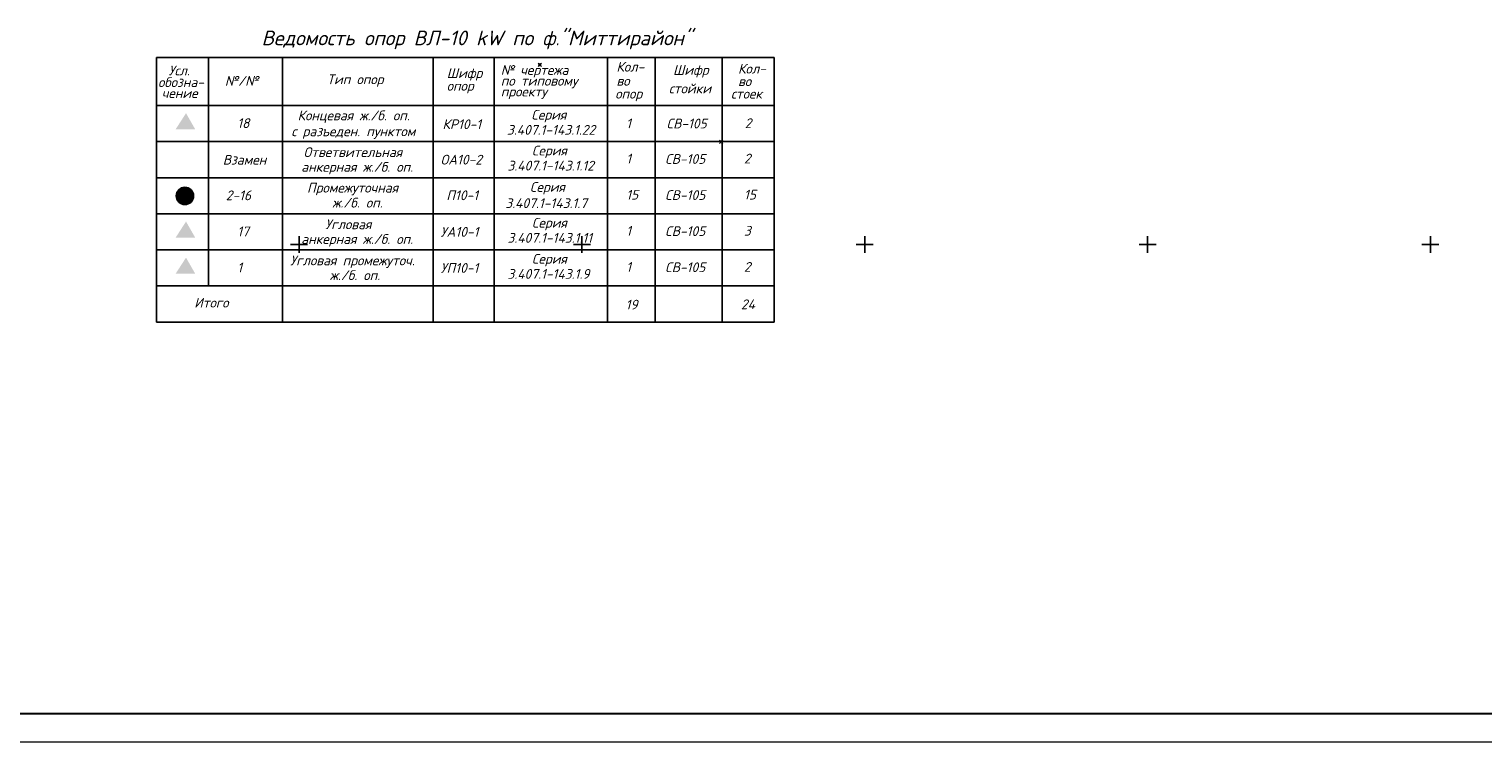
# Model space of a CAD drawing. Header units: metres. Extents: x 705573 to 711566, y 4301675 to 4311183.
# Tile 29 of 256: x 708708 to 708965, y 4301675 to 4301801. Entities that reach past the tile are written whole.
import ezdxf

# ---------------------------------------------------------------- set-up
doc = ezdxf.new("R2010")
doc.units = ezdxf.units.M
doc.header["$LTSCALE"] = 0.5
doc.header["$PDMODE"] = 35
doc.header["$PDSIZE"] = 0.3
for name, color, linetype in [('(001) Сетка', 92, 'Continuous'), ('(004) Точки рельефа', 7, 'Continuous'), ('Ypoвeнь1', 7, 'Continuous')]:
    doc.layers.add(name, color=color, linetype=linetype)
doc.layers.add('STR. Format', color=7, linetype='Continuous', lineweight=40)
doc.styles.add('ГОСТ2500', font='isocpeui.ttf', dxfattribs={"height": 2500})

# ---------------------------------------------------------------- blocks, each defined once
blk = doc.blocks.new('Setka')
at = {"layer": '(001) Сетка'}
for p, q in [((-1.5, 0), (1.5, 0)), ((0, 1.5), (0, -1.5))]:
    blk.add_line(p, q, dxfattribs=at)
blk = doc.blocks.new('ипримтоьпм')
at = {"lineweight": 25, "ltscale": 100}
h = blk.add_hatch(color=18, dxfattribs=at)
h.set_gradient(color2=(0, 0, 0), one_color=1)
h.paths.add_polyline_path([(85776, 38756, 1), (86158, 38756, 1)])
at = {"color": 0, "lineweight": 25, "ltscale": 100}
blk.add_circle((85967, 38756), 191, dxfattribs=at)

msp = doc.modelspace()

# ---------------------------------------------------------------- hatches: boundary and pattern name
at = {"lineweight": 50, "ltscale": 100}
for points in [[(708736.09, 4301786.2), (708734.26, 4301783.36), (708737.71, 4301783.36)], [(708736.09, 4301767.04), (708734.26, 4301764.21), (708737.71, 4301764.21)], [(708736.09, 4301760.66), (708734.26, 4301757.83), (708737.71, 4301757.83)]]:
    msp.add_hatch(color=7, dxfattribs=at).paths.add_polyline_path(points)

# ---------------------------------------------------------------- linework, layer by layer
at = {"layer": '(004) Точки рельефа', "color": 7, "linetype": 'ByBlock', "lineweight": -2}
for p in [(708798.62, 4301794.76), (708830.71, 4301781.16, 0.32)]:
    msp.add_point(p, dxfattribs=at)
at = {"color": 7, "linetype": 'ByBlock', "lineweight": 30, "ltscale": 5}
msp.add_line((709251.85, 4301680.01), (708294.98, 4301680.01), dxfattribs=at)
at = {"layer": 'STR. Format', "lineweight": 13, "ltscale": 30}
msp.add_line((708274.98, 4301675.01), (709256.85, 4301675.01), dxfattribs=at)
at = {"layer": 'Ypoвeнь1', "color": 7}
for p, q in [((708730.87, 4301796.08, -8.04), (708840.04, 4301796.08, -8.04)), ((708730.87, 4301796.08, -8.04), (708730.87, 4301749.27, -8.04)), ((708740.06, 4301796.08, -8.04), (708740.06, 4301755.65, -8.04)), ((708753.14, 4301796.08, -8.04), (708753.14, 4301749.27, -8.04)), ((708779.79, 4301796.08, -8.04), (708779.79, 4301749.27, -8.04)), ((708790.57, 4301796.08, -8.04), (708790.57, 4301749.27, -8.04)), ((708810.58, 4301796.08, -8.04), (708810.58, 4301749.27, -8.04)), ((708819.02, 4301796.08, -8.04), (708819.02, 4301749.27, -8.04)), ((708830.88, 4301796.08, -8.04), (708830.88, 4301749.27, -8.04)), ((708840.04, 4301796.08, -8.04), (708840.04, 4301749.27, -8.04)), ((708730.87, 4301787.57, -8.04), (708840.04, 4301787.57, -8.04)), ((708730.87, 4301781.18, -8.04), (708840.04, 4301781.18, -8.04)), ((708730.87, 4301774.8, -8.04), (708840.04, 4301774.8, -8.04)), ((708730.87, 4301768.42, -8.04), (708840.04, 4301768.42, -8.04)), ((708730.87, 4301762.03, -8.04), (708840.04, 4301762.03, -8.04)), ((708730.87, 4301755.65, -8.04), (708840.04, 4301755.65, -8.04)), ((708730.87, 4301749.27, -8.04), (708840.04, 4301749.27, -8.04))]:
    msp.add_line(p, q, dxfattribs=at)

# ---------------------------------------------------------------- block references
at = {"layer": '(001) Сетка', "rotation": 270}
for p in [(708756.07, 4301762.98), (708806.07, 4301762.98), (708856.07, 4301762.98), (708906.07, 4301762.98), (708956.07, 4301762.98)]:
    msp.add_blockref('Setka', p, dxfattribs=at)
at = {"lineweight": 53, "xscale": 0.007993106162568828, "yscale": 0.007993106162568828, "zscale": 0.007993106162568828}
msp.add_blockref('ипримтоьпм', (708048.75, 4301461.79, -8.04), dxfattribs=at)

# ---------------------------------------------------------------- texts
at = {"lineweight": 25, "style": 'ГОСТ2500'}
for s, height, p in [('Ведомость опор ВЛ-10 kW по ф."Миттирайон"', 2.5925, (708749.44, 4301798.21, -8.04)), ('Усл.', 1.728, (708733.02, 4301792.89, -8.04)), ('№/№', 1.728, (708742.96, 4301791.06, -8.04)), ('Тип опор', 1.728, (708761.02, 4301791.33, -8.04)), ('Шифр', 1.728, (708782.18, 4301792.43, -8.04)), ('№ чертежа', 1.728, (708791.73, 4301792.98, -8.04)), ('Кол-', 1.728, (708812.17, 4301793.55, -8.04)), ('Шифр', 1.728, (708822.18, 4301792.98, -8.04)), ('Кол-', 1.728, (708833.67, 4301793.21, -8.04)), ('обозна-', 1.728, (708731.15, 4301790.82, -8.04)), ('опор', 1.728, (708782.18, 4301790.18, -8.04)), ('по типовому', 1.7283, (708791.73, 4301791.07, -8.04)), ('проекту', 1.728, (708791.73, 4301789.16, -8.04)), ('во', 1.728, (708812.17, 4301791.06, -8.04)), ('стойки', 1.728, (708821.45, 4301789.71, -8.04)), ('во', 1.728, (708833.67, 4301790.99, -8.04)), ('чение', 1.728, (708731.79, 4301788.88, -8.04)), ('опор', 1.728, (708811.97, 4301788.78, -8.04)), ('стоек', 1.728, (708832.43, 4301788.78, -8.04)), ('18', 1.728, (708745.14, 4301783.58, -8.04)), ('Концевая ж./б. оп.', 1.7283, (708755.81, 4301784.94, -8.04)), ('Серия', 1.728, (708797.14, 4301785.06, -8.04)), ('1', 1.73, (708813.89, 4301783.54, -8.04)), ('СВ-105', 1.728, (708821.05, 4301783.51, -8.04)), ('2', 1.73, (708834.86, 4301783.57, -8.04)), ('с разъеден. пунктом', 1.7283, (708754.72, 4301782.13, -8.04)), ('КР10-1', 1.728, (708781.42, 4301783.38, -8.04)), ('3.407.1-143.1.22', 1.7283, (708792.82, 4301782.39, -8.04)), ('Ответвительная', 1.7283, (708756.87, 4301778.45, -8.04)), ('Серия', 1.728, (708797.24, 4301778.73, -8.04)), ('Взамен', 1.728, (708742.59, 4301777.1, -8.04)), ('анкерная ж./б. оп.', 1.7283, (708756.46, 4301775.84, -8.04)), ('ОА10-2', 1.728, (708781.09, 4301777.12, -8.04)), ('3.407.1-143.1.12', 1.7283, (708792.91, 4301776.06, -8.04)), ('1', 1.73, (708813.9, 4301777.3, -8.04)), ('СВ-105', 1.728, (708820.79, 4301777.24, -8.04)), ('2', 1.73, (708834.72, 4301777.31, -8.04)), ('2-16', 1.728, (708743.12, 4301770.81, -8.04)), ('Промежуточная', 1.7283, (708757.48, 4301772.16, -8.04)), ('П10-1', 1.728, (708782.1, 4301770.82, -8.04)), ('Серия', 1.728, (708796.89, 4301772.29, -8.04)), ('15', 1.728, (708813.9, 4301770.92, -8.04)), ('СВ-105', 1.728, (708820.79, 4301770.86, -8.04)), ('15', 1.728, (708834.72, 4301770.93, -8.04)), ('ж./б. оп.', 1.728, (708761.96, 4301769.51, -8.04)), ('3.407.1-143.1.7', 1.7283, (708792.53, 4301769.43, -8.04)), ('Угловая', 1.728, (708760.7, 4301765.69, -8.04)), ('Серия', 1.728, (708797.24, 4301765.96, -8.04)), ('17', 1.728, (708745.14, 4301764.43, -8.04)), ('анкерная ж./б. оп.', 1.7283, (708756.46, 4301763.08, -8.04)), ('УА10-1', 1.728, (708781.09, 4301764.35, -8.04)), ('3.407.1-143.1.11', 1.7283, (708792.91, 4301763.29, -8.04)), ('1', 1.73, (708813.9, 4301764.54, -8.04)), ('СВ-105', 1.728, (708820.79, 4301764.48, -8.04)), ('3', 1.73, (708834.72, 4301764.54, -8.04)), ('1', 1.73, (708745.14, 4301758.05, -8.04)), ('Угловая промежуточ.', 1.7283, (708754.51, 4301759.3, -8.04)), ('УП10-1', 1.728, (708781.09, 4301757.97, -8.04)), ('Серия', 1.728, (708797.24, 4301759.58, -8.04)), ('1', 1.73, (708813.9, 4301758.15, -8.04)), ('СВ-105', 1.728, (708820.79, 4301758.09, -8.04)), ('2', 1.73, (708834.72, 4301758.16, -8.04)), ('ж./б. оп.', 1.728, (708761.51, 4301756.69, -8.04)), ('3.407.1-143.1.9', 1.7283, (708792.91, 4301756.91, -8.04)), ('Итого', 1.728, (708737.54, 4301751.83, -8.04)), ('19', 1.728, (708813.79, 4301751.48, -8.04)), ('24', 1.728, (708834.19, 4301751.54, -8.04))]:
    msp.add_text(s, height=height, dxfattribs=at).set_placement(p)

doc.saveas('drawing.dxf')
